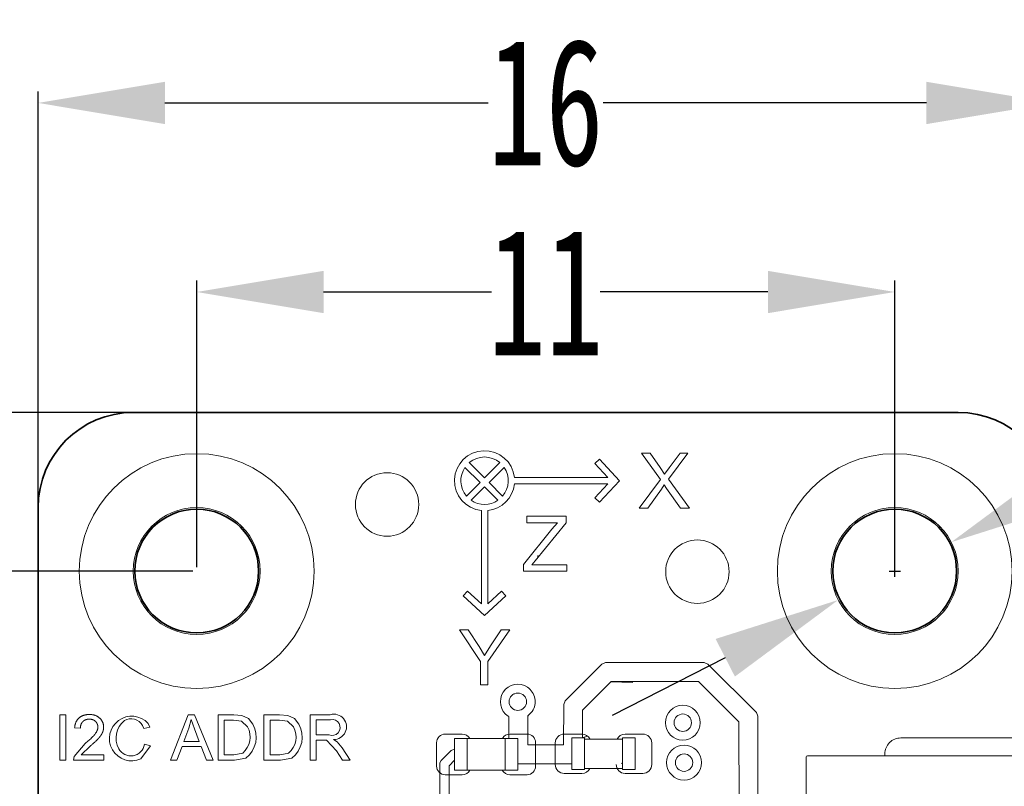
# Model space of a CAD drawing. Header units: millimetres. Extents: x 1876.7 to 1920.2, y 2.1 to 63.1.
# Tile 5 of 7: x 1890.2 to 1905.7, y 25.6 to 37.6. Entities that reach past the tile are written whole.
import ezdxf

# ---------------------------------------------------------------- set-up
doc = ezdxf.new("R2010")
doc.units = ezdxf.units.MM
doc.header["$MEASUREMENT"] = 0
for name, color, linetype, lineweight in [('尺寸线层', 3, 'Continuous', 18), ('粗实线层', 7, 'Continuous', 35), ('细实线层', 7, 'Continuous', 18)]:
    doc.layers.add(name, color=color, linetype=linetype, lineweight=lineweight)
doc.styles.add('标准', font='simfang.ttf', dxfattribs={"width": 0.667})
doc.dimstyles.new('STANDARD_ACAD', dxfattribs={"dimtxt": 0.18, "dimasz": 0.18, "dimexe": 0.18, "dimexo": 0.0625, "dimgap": 0.09, "dimtad": 0, "dimtih": 1, "dimtoh": 1, "dimdec": 4, "dimzin": 0, "dimdsep": 46, "dimtxsty": 'Standard', "dimcen": 0.09, "dimadec": 0, "dimazin": 0, "dimtfac": 1, "dimtdec": 4, "dimtofl": 0, "dimtmove": 0, "dimatfit": 3, "dimfxl": 1, "dimtolj": 1, "dimtzin": 0, "dimarcsym": 0})

# ---------------------------------------------------------------- blocks, each defined once
blk = doc.blocks.new('*D77')
at = {"layer": 'Defpoints', "color": 0, "transparency": 16777216}
for p in [(1903.966, 33.352), (1892.966, 28.953), (1903.966, 28.953)]:
    blk.add_point(p, dxfattribs=at)
at = {"layer": '尺寸线层', "color": 0, "lineweight": -2, "transparency": 16777216}
for p, q in [((1892.966, 29.015), (1892.966, 33.532)), ((1903.966, 29.015), (1903.966, 33.532)), ((1894.966, 33.352), (1897.61, 33.352)), ((1901.966, 33.352), (1899.322, 33.352))]:
    blk.add_line(p, q, dxfattribs=at)
at = {"layer": '尺寸线层', "color": 0, "transparency": 16777216}
for points in [[(1894.966, 33.685), (1894.966, 33.018), (1892.966, 33.352)], [(1901.966, 33.685), (1901.966, 33.018), (1903.966, 33.352)]]:
    blk.add_solid(points, dxfattribs=at)
at = {"layer": '尺寸线层', "color": 0, "transparency": 16777216, "insert": (1898.466, 33.352), "char_height": 2, "attachment_point": 5, "style": '标准'}
blk.add_mtext('\\A1;11', dxfattribs=at)
blk = doc.blocks.new('*D78')
at = {"layer": 'Defpoints', "color": 0, "transparency": 16777216}
for p in [(1906.466, 36.332), (1890.466, 29.953), (1906.466, 29.953)]:
    blk.add_point(p, dxfattribs=at)
at = {"layer": '尺寸线层', "color": 0, "lineweight": -2, "transparency": 16777216}
for p, q in [((1890.466, 30.015), (1890.466, 36.512)), ((1906.466, 30.015), (1906.466, 36.512)), ((1892.466, 36.332), (1897.56, 36.332)), ((1904.466, 36.332), (1899.371, 36.332))]:
    blk.add_line(p, q, dxfattribs=at)
at = {"layer": '尺寸线层', "color": 0, "transparency": 16777216}
for points in [[(1892.466, 36.665), (1892.466, 35.998), (1890.466, 36.332)], [(1904.466, 36.665), (1904.466, 35.998), (1906.466, 36.332)]]:
    blk.add_solid(points, dxfattribs=at)
at = {"layer": '尺寸线层', "color": 0, "transparency": 16777216, "insert": (1898.466, 36.332), "char_height": 2, "attachment_point": 5, "style": '标准'}
blk.add_mtext('\\A1;16', dxfattribs=at)
blk = doc.blocks.new('*D79')
at = {"layer": 'Defpoints', "color": 0, "transparency": 16777216}
for p in [(1891.966, 31.453), (1885.069, 15.453), (1891.966, 15.453)]:
    blk.add_point(p, dxfattribs=at)
at = {"layer": '尺寸线层', "color": 0, "lineweight": -2, "transparency": 16777216}
for p, q in [((1891.903, 31.453), (1884.889, 31.453)), ((1885.069, 29.453), (1885.069, 24.554)), ((1885.069, 17.453), (1885.069, 22.351)), ((1891.903, 15.453), (1884.889, 15.453))]:
    blk.add_line(p, q, dxfattribs=at)
at = {"layer": '尺寸线层', "color": 0, "transparency": 16777216}
for points in [[(1884.736, 29.453), (1885.402, 29.453), (1885.069, 31.453)], [(1884.736, 17.453), (1885.402, 17.453), (1885.069, 15.453)]]:
    blk.add_solid(points, dxfattribs=at)
at = {"layer": '尺寸线层', "color": 0, "transparency": 16777216, "insert": (1885.069, 23.453), "char_height": 2, "attachment_point": 5, "style": '标准'}
blk.add_mtext('\\A1;16', dxfattribs=at)
blk = doc.blocks.new('*D98')
at = {"layer": 'Defpoints', "color": 0, "transparency": 16777216}
for p in [(1904.856, 29.408), (1903.075, 28.497)]:
    blk.add_point(p, dxfattribs=at)
at = {"layer": '尺寸线层', "color": 0, "lineweight": -2, "transparency": 16777216}
for p, q in [((1906.637, 30.319), (1908.417, 31.229)), ((1903.966, 28.863), (1903.966, 29.043)), ((1903.876, 28.953), (1904.056, 28.953)), ((1901.295, 27.586), (1899.514, 26.676))]:
    blk.add_line(p, q, dxfattribs=at)
at = {"layer": '尺寸线层', "color": 0, "transparency": 16777216}
for points in [[(1906.485, 30.615), (1906.788, 30.022), (1904.856, 29.408)], [(1901.143, 27.883), (1901.447, 27.29), (1903.075, 28.497)]]:
    blk.add_solid(points, dxfattribs=at)
at = {"layer": '尺寸线层', "color": 0, "transparency": 16777216, "insert": (1911.387, 32.748), "char_height": 2, "attachment_point": 5, "style": '标准'}
blk.add_mtext('\\A1;2×∅2', dxfattribs=at)
blk = doc.blocks.new('*D105')
at = {"layer": 'Defpoints', "color": 0, "transparency": 16777216}
for p in [(1887.875, 31.453), (1892.966, 31.453), (1892.966, 28.953)]:
    blk.add_point(p, dxfattribs=at)
at = {"layer": '尺寸线层', "color": 0, "lineweight": -2, "transparency": 16777216}
for p, q in [((1887.875, 33.453), (1887.875, 35.453)), ((1892.903, 31.453), (1887.695, 31.453)), ((1892.903, 28.953), (1887.695, 28.953)), ((1887.875, 26.953), (1887.875, 24.953))]:
    blk.add_line(p, q, dxfattribs=at)
at = {"layer": '尺寸线层', "color": 0, "transparency": 16777216}
for points in [[(1887.542, 33.453), (1888.208, 33.453), (1887.875, 31.453)], [(1887.542, 26.953), (1888.208, 26.953), (1887.875, 28.953)]]:
    blk.add_solid(points, dxfattribs=at)
at = {"layer": '尺寸线层', "color": 0, "transparency": 16777216, "insert": (1887.875, 30.203), "char_height": 2, "attachment_point": 5, "style": '标准'}
blk.add_mtext('\\A1;2.5', dxfattribs=at)

msp = doc.modelspace()

# ---------------------------------------------------------------- linework, layer by layer
at = {"layer": '粗实线层'}
for p, q in [((1891.966, 31.453), (1904.966, 31.453)), ((1890.466, 29.953), (1890.466, 16.953))]:
    msp.add_line(p, q, dxfattribs=at)
for centre in [(1892.966, 28.953), (1903.966, 28.953)]:
    msp.add_circle(centre, 0.975, dxfattribs=at)
at = {"layer": '粗实线层', "extrusion": (0, 0, -1)}
for centre in [(-1892.966, 28.953), (-1903.966, 28.953)]:
    msp.add_circle(centre, 0.975, dxfattribs=at)
at = {"layer": '粗实线层'}
msp.add_arc((1891.966, 29.953), 1.5, 90.0003, 179.9999, dxfattribs=at)
at = {"layer": '粗实线层', "extrusion": (0, 0, -1)}
msp.add_arc((-1904.966, 29.953), 1.5, 90, 180, dxfattribs=at)
at = {"layer": '细实线层'}
for p, q in [((1900.114, 30.81), (1899.977, 30.81)), ((1899.977, 30.81), (1900.272, 30.396)), ((1900.271, 30.588), (1900.114, 30.81)), ((1900.403, 30.402), (1900.707, 30.81)), ((1900.583, 30.81), (1900.409, 30.58)), ((1900.707, 30.81), (1900.583, 30.81)), ((1897.193, 30.588), (1897.431, 30.35)), ((1897.502, 30.42), (1897.26, 30.662)), ((1897.744, 30.662), (1897.502, 30.42)), ((1897.572, 30.35), (1897.811, 30.588)), ((1899.314, 30.715), (1899.241, 30.647)), ((1899.241, 30.647), (1899.445, 30.427)), ((1899.628, 30.377), (1899.314, 30.715)), ((1900.34, 30.482), (1900.271, 30.588)), ((1900.409, 30.58), (1900.34, 30.482)), ((1899.445, 30.427), (1897.973, 30.427)), ((1897.431, 30.35), (1897.217, 30.135)), ((1897.291, 30.068), (1897.502, 30.279)), ((1897.502, 30.279), (1897.712, 30.068)), ((1897.787, 30.135), (1897.572, 30.35)), ((1897.973, 30.327), (1899.445, 30.327)), ((1899.445, 30.327), (1899.241, 30.108)), ((1899.314, 30.04), (1899.628, 30.377)), ((1900.272, 30.396), (1899.938, 29.945)), ((1900.292, 30.246), (1900.334, 30.311)), ((1900.334, 30.311), (1900.371, 30.253)), ((1900.731, 29.945), (1900.403, 30.402)), ((1899.241, 30.108), (1899.314, 30.04)), ((1900.075, 29.945), (1900.292, 30.246)), ((1900.371, 30.253), (1900.589, 29.945)), ((1897.452, 29.906), (1897.452, 28.434)), ((1897.552, 28.434), (1897.552, 29.906)), ((1898.787, 29.816), (1898.167, 29.816)), ((1898.167, 29.816), (1898.167, 29.714)), ((1898.787, 29.714), (1898.787, 29.816)), ((1899.938, 29.945), (1900.075, 29.945)), ((1900.589, 29.945), (1900.731, 29.945)), ((1898.167, 29.714), (1898.65, 29.714)), ((1898.301, 29.114), (1898.787, 29.714)), ((1898.65, 29.714), (1898.56, 29.611)), ((1898.56, 29.611), (1898.117, 29.057)), ((1898.342, 29.164), (1898.343, 29.199)), ((1898.117, 29.057), (1898.117, 28.951)), ((1898.249, 29.053), (1898.301, 29.114)), ((1898.801, 29.053), (1898.249, 29.053)), ((1898.801, 28.951), (1898.801, 29.053)), ((1898.117, 28.951), (1898.801, 28.951)), ((1897.232, 28.638), (1897.164, 28.565)), ((1897.164, 28.565), (1897.502, 28.251)), ((1897.452, 28.434), (1897.232, 28.638)), ((1897.502, 28.251), (1897.839, 28.565)), ((1897.771, 28.638), (1897.552, 28.434)), ((1897.839, 28.565), (1897.771, 28.638)), ((1897.244, 28.027), (1897.105, 28.027)), ((1897.105, 28.027), (1897.439, 27.529)), ((1897.415, 27.766), (1897.244, 28.027)), ((1897.553, 27.529), (1897.898, 28.027)), ((1897.765, 28.027), (1897.597, 27.773)), ((1897.898, 28.027), (1897.765, 28.027)), ((1897.503, 27.62), (1897.415, 27.766)), ((1897.597, 27.773), (1897.503, 27.62)), ((1897.439, 27.529), (1897.439, 27.162)), ((1897.553, 27.162), (1897.553, 27.529)), ((1898.771, 26.906), (1899.352, 27.487)), ((1899.352, 27.487), (1899.406, 27.51)), ((1899.406, 27.51), (1900.965, 27.51)), ((1900.965, 27.51), (1901.019, 27.487)), ((1901.019, 27.487), (1901.785, 26.721)), ((1897.439, 27.162), (1897.553, 27.162)), ((1899.498, 27.213), (1899.046, 26.76)), ((1899.838, 27.199), (1899.491, 27.205)), ((1900.874, 27.213), (1899.498, 27.213)), ((1901.511, 26.575), (1900.874, 27.213)), ((1897.958, 27.02), (1897.979, 27.02)), ((1898.746, 26.213), (1898.749, 26.852)), ((1898.749, 26.852), (1898.771, 26.906)), ((1890.905, 26.689), (1890.81, 26.689)), ((1890.81, 26.689), (1890.81, 25.971)), ((1890.905, 25.971), (1890.905, 26.689)), ((1892.83, 26.689), (1892.554, 25.971)), ((1892.932, 26.689), (1892.83, 26.689)), ((1893.226, 25.971), (1892.932, 26.689)), ((1893.549, 26.689), (1893.302, 26.689)), ((1893.302, 26.689), (1893.302, 25.971)), ((1893.677, 26.678), (1893.549, 26.689)), ((1894.273, 26.689), (1894.026, 26.689)), ((1894.026, 26.689), (1894.026, 25.971)), ((1894.401, 26.678), (1894.273, 26.689)), ((1895.07, 26.689), (1894.752, 26.689)), ((1894.752, 26.689), (1894.752, 25.971)), ((1898.254, 26.74), (1898.186, 26.671)), ((1899.046, 26.76), (1899.044, 26.324)), ((1901.785, 26.721), (1901.808, 26.667)), ((1892.225, 26.492), (1892.202, 26.552)), ((1892.84, 26.476), (1892.879, 26.613)), ((1892.879, 26.613), (1892.93, 26.464)), ((1893.397, 26.055), (1893.397, 26.604)), ((1893.397, 26.604), (1893.548, 26.604)), ((1893.548, 26.604), (1893.671, 26.589)), ((1893.671, 26.589), (1893.767, 26.496)), ((1893.782, 26.627), (1893.677, 26.678)), ((1893.852, 26.538), (1893.782, 26.627)), ((1894.121, 26.055), (1894.121, 26.604)), ((1894.121, 26.604), (1894.272, 26.604)), ((1894.272, 26.604), (1894.395, 26.589)), ((1894.395, 26.589), (1894.492, 26.496)), ((1894.507, 26.627), (1894.401, 26.678)), ((1894.577, 26.538), (1894.507, 26.627)), ((1894.847, 26.372), (1894.847, 26.609)), ((1894.847, 26.609), (1895.074, 26.609)), ((1897.886, 26.659), (1897.873, 26.664)), ((1897.887, 26.313), (1897.886, 26.659)), ((1898.186, 26.671), (1898.186, 26.213)), ((1901.513, 24.685), (1901.511, 26.575)), ((1901.808, 26.667), (1901.811, 24.773)), ((1891.042, 26.484), (1891.132, 26.475)), ((1892.112, 26.518), (1892.131, 26.47)), ((1892.131, 26.47), (1892.225, 26.492)), ((1892.761, 26.266), (1892.84, 26.476)), ((1892.93, 26.464), (1893.005, 26.266)), ((1896.881, 26.383), (1897.151, 26.383)), ((1897.901, 26.383), (1898.171, 26.383)), ((1898.756, 26.383), (1899.036, 26.383)), ((1899.716, 26.383), (1899.996, 26.383)), ((1891.209, 26.236), (1891.035, 26.032)), ((1892.237, 26.198), (1892.142, 26.222)), ((1893.005, 26.266), (1892.761, 26.266)), ((1895.051, 26.372), (1894.847, 26.372)), ((1894.847, 25.971), (1894.847, 26.29)), ((1894.847, 26.29), (1894.957, 26.29)), ((1894.957, 26.29), (1895.01, 26.286)), ((1895.01, 26.286), (1895.17, 26.12)), ((1895.181, 26.262), (1895.124, 26.297)), ((1895.26, 26.166), (1895.181, 26.262)), ((1896.746, 25.878), (1896.746, 26.248)), ((1897.061, 26.313), (1897.026, 26.313)), ((1897.026, 26.313), (1897.026, 25.813)), ((1897.061, 26.313), (1897.191, 26.313)), ((1897.191, 26.313), (1897.226, 26.313)), ((1897.226, 26.313), (1897.226, 25.813)), ((1897.226, 26.313), (1897.826, 26.313)), ((1897.826, 26.313), (1897.826, 25.813)), ((1897.826, 26.313), (1897.861, 26.313)), ((1897.861, 26.313), (1897.991, 26.313)), ((1897.991, 26.313), (1898.026, 26.313)), ((1898.026, 26.313), (1898.026, 25.813)), ((1898.306, 26.248), (1898.306, 25.878)), ((1898.616, 26.243), (1898.616, 25.903)), ((1898.876, 26.323), (1898.876, 26.303)), ((1899.076, 26.323), (1898.876, 26.323)), ((1898.876, 26.303), (1898.876, 25.843)), ((1899.038, 26.323), (1899.126, 26.35)), ((1899.076, 26.303), (1899.076, 26.323)), ((1899.076, 26.303), (1899.676, 26.303)), ((1899.076, 25.843), (1899.076, 26.303)), ((1899.676, 26.323), (1899.676, 26.303)), ((1899.876, 26.323), (1899.676, 26.323)), ((1899.676, 26.303), (1899.676, 25.843)), ((1899.876, 26.303), (1899.876, 26.323)), ((1899.876, 25.843), (1899.876, 26.303)), ((1900.136, 26.243), (1900.136, 25.903)), ((1904.061, 26.322), (1906.061, 26.322)), ((1891.147, 26.055), (1891.287, 26.194)), ((1892.084, 25.991), (1892.237, 26.198)), ((1892.655, 25.971), (1892.734, 26.188)), ((1892.734, 26.188), (1893.034, 26.188)), ((1893.034, 26.188), (1893.118, 25.971)), ((1893.69, 26.08), (1893.55, 26.055)), ((1894.415, 26.08), (1894.274, 26.055)), ((1895.17, 26.12), (1895.265, 25.971)), ((1895.385, 25.971), (1895.26, 26.166)), ((1896.816, 25.969), (1896.974, 26.125)), ((1898.186, 26.213), (1898.746, 26.213)), ((1903.811, 26.043), (1903.811, 26.072)), ((1890.81, 25.971), (1890.905, 25.971)), ((1891.035, 26.032), (1891.025, 25.971)), ((1891.025, 25.971), (1891.5, 25.971)), ((1891.5, 26.055), (1891.147, 26.055)), ((1891.5, 25.971), (1891.5, 26.055)), ((1892.554, 25.971), (1892.655, 25.971)), ((1893.118, 25.971), (1893.226, 25.971)), ((1893.302, 25.971), (1893.561, 25.971)), ((1893.55, 26.055), (1893.397, 26.055)), ((1893.561, 25.971), (1893.739, 26.006)), ((1894.026, 25.971), (1894.285, 25.971)), ((1894.274, 26.055), (1894.121, 26.055)), ((1894.285, 25.971), (1894.464, 26.006)), ((1894.752, 25.971), (1894.847, 25.971)), ((1895.265, 25.971), (1895.385, 25.971)), ((1896.795, 24.61), (1896.796, 25.931)), ((1896.796, 25.931), (1896.816, 25.969)), ((1897.029, 25.97), (1896.944, 25.885)), ((1898.878, 25.915), (1898.027, 25.915)), ((1899.676, 25.931), (1899.661, 25.922)), ((1902.572, 26.023), (1902.572, 25.369)), ((1902.592, 26.043), (1906.39, 26.043)), ((1896.944, 25.885), (1896.943, 24.612)), ((1897.026, 25.813), (1897.061, 25.813)), ((1897.061, 25.813), (1897.191, 25.813)), ((1897.191, 25.813), (1897.226, 25.813)), ((1897.226, 25.813), (1897.826, 25.813)), ((1897.826, 25.813), (1897.861, 25.813)), ((1897.861, 25.813), (1897.991, 25.813)), ((1897.991, 25.813), (1898.026, 25.813)), ((1899.036, 25.763), (1898.756, 25.763)), ((1898.876, 25.843), (1898.876, 25.823)), ((1899.076, 25.823), (1898.876, 25.823)), ((1899.076, 25.823), (1899.076, 25.843)), ((1899.676, 25.843), (1899.076, 25.843)), ((1899.676, 25.843), (1899.676, 25.823)), ((1899.876, 25.823), (1899.676, 25.823)), ((1899.996, 25.763), (1899.716, 25.763)), ((1899.876, 25.823), (1899.876, 25.843)), ((1897.151, 25.743), (1896.881, 25.743)), ((1898.171, 25.743), (1897.901, 25.743))]:
    msp.add_line(p, q, dxfattribs=at)
at = {"layer": '细实线层', "extrusion": (0, 0, -1)}
for centre, radius in [((-1892.966, 28.953), 1.85), ((-1903.966, 28.953), 1.85), ((-1895.966, 30.003), 0.5), ((-1892.966, 28.953), 1), ((-1903.966, 28.953), 1), ((-1900.856, 28.943), 0.5), ((-1898.026, 26.893), 0.137), ((-1900.626, 26.563), 0.275), ((-1900.626, 26.563), 0.137), ((-1900.646, 25.933), 0.275), ((-1900.646, 25.933), 0.137)]:
    msp.add_circle(centre, radius, dxfattribs=at)
at = {"layer": '细实线层'}
for centre, radius, start, end in [((1897.502, 30.377), 0.474, 6.0565, 263.9435), ((1897.502, 30.377), 0.474, 276.0565, 353.9435), ((256.026, 2866.702), 3278.792, 300.040082, 300.040219), ((1895.126, 26.497), 0.2, 269.3642, 106.1725), ((1891.942, 26.313), 0.352, 42.611, 293.709), ((1893.488, 26.337), 0.416, 307.1758, 28.8394), ((1894.213, 26.337), 0.416, 307.1758, 28.8394), ((1902.592, 26.023), 0.02, 90, 180)]:
    msp.add_arc(centre, radius, start, end, dxfattribs=at)
at = {"layer": '细实线层', "extrusion": (0, 0, -1)}
for centre, radius, start, end in [((-1897.502, 30.377), 0.374, 49.6744, 130.3256), ((-1897.502, 30.377), 0.374, 319.6744, 34.2826), ((-1897.502, 30.377), 0.374, 145.7174, 220.3256), ((-1897.502, 30.377), 0.374, 235.7174, 304.2826), ((-1898.026, 26.893), 0.275, 303.75, 123.75), ((-1898.026, 26.893), 0.275, 123.75, 213.7501), ((-1892.05, 26.32), 0.355, 331.9102, 50.792), ((-1891.931, 26.417), 0.207, 59.4544, 150.725), ((-1895.101, 26.487), 0.125, 77.6897, 293.3805), ((-1898.026, 26.893), 0.275, 234.0763, 236.1653), ((-1893.466, 26.337), 0.341, 152.1572, 228.8583), ((-1894.19, 26.337), 0.341, 152.1572, 228.8583), ((-1896.881, 26.248), 0.135, 0.0006, 89.9994), ((-1897.151, 26.248), 0.135, 90.0006, 151.217), ((-1897.901, 26.248), 0.135, 29.7056, 89.9994), ((-1898.171, 26.248), 0.135, 90.0006, 179.9994), ((-1898.756, 26.243), 0.14, 359.9999, 90.0001), ((-1899.036, 26.243), 0.14, 89.9999, 153), ((-1899.716, 26.243), 0.14, 25.3767, 90.0001), ((-1899.996, 26.243), 0.14, 89.9999, 180.0001), ((-1891.928, 26.256), 0.217, 188.966, 331.6299), ((-1904.061, 26.072), 0.25, 359.9998, 90.0002), ((-1897.016, 26.063), 0.075, 56.2498, 98.6488), ((-1896.881, 25.878), 0.135, 270.0006, 359.9994), ((-1897.151, 25.878), 0.135, 207.4135, 269.9994), ((-1897.901, 25.878), 0.135, 270.0006, 333), ((-1898.171, 25.878), 0.135, 180.0006, 269.9994), ((-1898.756, 25.903), 0.14, 269.9999, 0.0001), ((-1899.036, 25.903), 0.14, 205.8439, 270.0001), ((-1899.716, 25.903), 0.14, 269.9999, 0.0001), ((-1899.996, 25.903), 0.14, 179.9999, 270.0001)]:
    msp.add_arc(centre, radius, start, end, dxfattribs=at)
at = {"layer": '细实线层'}
for points, knots in [([(1891.287, 26.194), (1891.382, 26.274), (1891.422, 26.32), (1891.463, 26.366), (1891.481, 26.408), (1891.499, 26.449), (1891.499, 26.492), (1891.499, 26.577), (1891.438, 26.634), (1891.378, 26.692), (1891.275, 26.692), (1891.172, 26.692), (1891.112, 26.639), (1891.051, 26.585), (1891.042, 26.484)], [4.283436, 4.283436, 4.283436, 5.283436, 5.283436, 6.283436, 6.283436, 7.283436, 7.283436, 8.283436, 8.283436, 9.283436, 9.283436, 10.283436, 10.283436, 11.283436, 11.283436, 11.283436]), ([(1891.132, 26.475), (1891.133, 26.542), (1891.171, 26.58), (1891.209, 26.619), (1891.273, 26.619), (1891.333, 26.619), (1891.371, 26.583), (1891.408, 26.547), (1891.408, 26.494), (1891.408, 26.444), (1891.367, 26.388), (1891.326, 26.332), (1891.209, 26.236)], [12.283436, 12.283436, 12.283436, 13.283436, 13.283436, 14.283436, 14.283436, 15.283436, 15.283436, 16.283436, 16.283436, 17.283436, 17.283436, 18.283436, 18.283436, 18.283436])]:
    msp.add_open_spline(points, degree=2, knots=knots, dxfattribs=at)

# ---------------------------------------------------------------- dimensions: what is measured, and where the dimension line sits
at = {"layer": '尺寸线层'}
for base, p1, p2, picture, middle in [((1906.466, 36.332), (1890.466, 29.953), (1906.466, 29.953), '*D78', (1898.466, 36.332)), ((1903.966, 33.352), (1892.966, 28.953), (1903.966, 28.953), '*D77', (1898.466, 33.352))]:
    dim = msp.add_linear_dim(base=base, p1=p1, p2=p2, dimstyle='STANDARD_ACAD', override={"dimtxt": 2, "dimasz": 2, "dimdec": 2, "dimzin": 8, "dimtxsty": '标准', "dimtdec": 2, "dimtmove": 2}, dxfattribs=at)
    dim.commit()
    dim.dimension.update_dxf_attribs({"geometry": picture, "text_midpoint": middle})
for base, p1, p2, picture, middle in [((1887.875, 31.453), (1892.966, 28.953), (1892.966, 31.453), '*D105', (1887.875, 30.203)), ((1885.069, 15.453), (1891.966, 31.453), (1891.966, 15.453), '*D79', (1885.069, 23.453))]:
    dim = msp.add_linear_dim(base=base, p1=p1, p2=p2, angle=90, dimstyle='STANDARD_ACAD', override={"dimtxt": 2, "dimasz": 2, "dimdec": 2, "dimzin": 8, "dimtxsty": '标准', "dimtdec": 2, "dimtmove": 2}, dxfattribs=at)
    dim.commit()
    dim.dimension.update_dxf_attribs({"geometry": picture, "text_midpoint": middle})
dim = msp.add_diameter_dim_2p(p1=(1903.075, 28.497), p2=(1904.856, 29.408), text='2×<>', dimstyle='STANDARD_ACAD', override={"dimtxt": 2, "dimasz": 2, "dimdec": 2, "dimzin": 8, "dimtxsty": '标准', "dimtdec": 2, "dimtmove": 2}, dxfattribs=at)
dim.commit()
dim.dimension.update_dxf_attribs({"geometry": '*D98', "text_midpoint": (1911.387, 32.748), "dimtype": 163})

doc.saveas('drawing.dxf')
